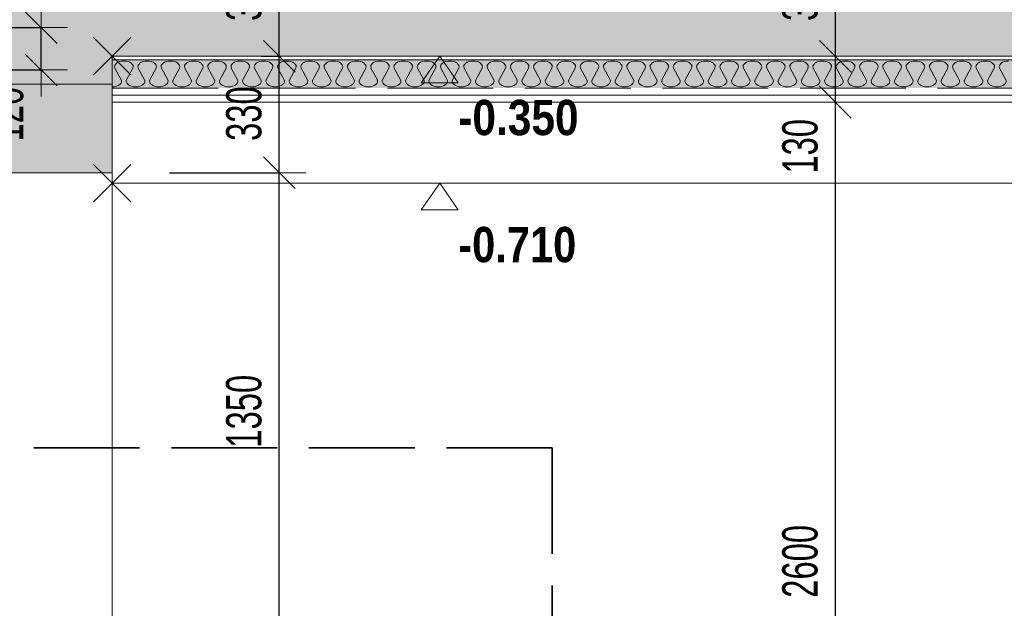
# Model space of a CAD drawing. Header units: millimetres. Extents: x 29003 to 60673, y -60985 to 17010.
# Tile 13 of 128: x 33083 to 35875, y -37475 to -35806. Entities that reach past the tile are written whole.
import ezdxf

# ---------------------------------------------------------------- set-up
doc = ezdxf.new("R2010")
doc.units = ezdxf.units.MM
doc.header["$PDMODE"] = 65
doc.linetypes.add('Carkovana 2x_1', pattern=[390, 300, -90])
for name, color, linetype, lineweight in [('XR$1$ŘEZY_1', 7, 'Continuous', 25), ('XR$2$ŘEZY - KOTY_ TEXTY_1', 7, 'Continuous', 25), ('XR$3$ŘEZY - FILING_1', 7, 'Continuous', 25)]:
    doc.layers.add(name, color=color, linetype=linetype, lineweight=lineweight)
doc.styles.add('ARIALNARROW', font='ARIALN.TTF')
doc.dimstyles.new('DIMSTYLE_4', dxfattribs={"dimtxt": 100, "dimasz": 150, "dimexe": 0, "dimexo": 0, "dimgap": 50, "dimtad": 2, "dimdec": 0, "dimrnd": 5, "dimzin": 12, "dimdsep": 46, "dimtxsty": 'ARIALNARROW', "dimblk1": 'ALL_ML_STRICH', "dimblk2": 'ALL_ML_STRICH', "dimsah": 1, "dimcen": 0, "dimclrd": 6, "dimclre": 6, "dimclrt": 6, "dimadec": 0, "dimazin": 0, "dimtfac": 1, "dimtdec": 0, "dimtix": 1, "dimtmove": 2, "dimatfit": 3, "dimfxl": 0, "dimtzin": 0, "dimlwd": 0, "dimlwe": 13, "dimarcsym": 0})
doc.dimstyles.new('DIMSTYLE_5', dxfattribs={"dimtxt": 100, "dimasz": 150, "dimexe": 0, "dimexo": 0, "dimgap": 50, "dimtad": 2, "dimdec": 0, "dimrnd": 5, "dimzin": 12, "dimdsep": 46, "dimtxsty": 'ARIALNARROW', "dimblk1": 'ALL_ML_STRICH', "dimblk2": 'ALL_ML_STRICH', "dimsah": 1, "dimcen": 0, "dimclrd": 6, "dimclre": 6, "dimclrt": 6, "dimadec": 0, "dimazin": 0, "dimtfac": 1, "dimtdec": 0, "dimtix": 1, "dimtmove": 2, "dimatfit": 3, "dimfxl": 0, "dimtvp": 1.2, "dimtzin": 0, "dimlwd": 0, "dimlwe": 13, "dimarcsym": 0})

# ---------------------------------------------------------------- blocks, each defined once
blk = doc.blocks.new('VZOROVÁ ČÁRA_39')
at = {"layer": 'XR$1$ŘEZY_1', "color": 250, "linetype": 'Continuous', "lineweight": 13}
for p, q in [((33371.4, -35976.6), (33353.4, -35943.8)), ((33386.4, -35976.6), (33404.4, -35943.8)), ((33437.4, -35976.6), (33419.4, -35943.8)), ((33452.4, -35976.6), (33470.4, -35943.8)), ((33503.4, -35976.6), (33485.4, -35943.8)), ((33518.4, -35976.6), (33536.4, -35943.8)), ((33569.4, -35976.6), (33551.4, -35943.8)), ((33584.4, -35976.6), (33602.4, -35943.8)), ((33635.4, -35976.6), (33617.4, -35943.8)), ((33650.4, -35976.6), (33668.4, -35943.8)), ((33701.4, -35976.6), (33683.4, -35943.8)), ((33716.4, -35976.6), (33734.4, -35943.8)), ((33767.4, -35976.6), (33749.4, -35943.8)), ((33782.4, -35976.6), (33800.4, -35943.8)), ((33833.4, -35976.6), (33815.4, -35943.8)), ((33848.4, -35976.6), (33866.4, -35943.8)), ((33899.4, -35976.6), (33881.4, -35943.8)), ((33914.4, -35976.6), (33932.4, -35943.8)), ((33965.4, -35976.6), (33947.4, -35943.8)), ((33980.4, -35976.6), (33998.4, -35943.8)), ((34031.4, -35976.6), (34013.4, -35943.8)), ((34046.4, -35976.6), (34064.4, -35943.8)), ((34097.4, -35976.6), (34079.4, -35943.8)), ((34112.4, -35976.6), (34130.4, -35943.8)), ((34163.4, -35976.6), (34145.4, -35943.8)), ((34178.4, -35976.6), (34196.4, -35943.8)), ((34229.4, -35976.6), (34211.4, -35943.8)), ((34244.4, -35976.6), (34262.4, -35943.8)), ((34295.4, -35976.6), (34277.4, -35943.8)), ((34310.4, -35976.6), (34328.4, -35943.8)), ((34361.4, -35976.6), (34343.4, -35943.8)), ((34376.4, -35976.6), (34394.4, -35943.8)), ((34427.4, -35976.6), (34409.4, -35943.8)), ((34442.4, -35976.6), (34460.4, -35943.8)), ((34493.4, -35976.6), (34475.4, -35943.8)), ((34508.4, -35976.6), (34526.4, -35943.8)), ((34559.4, -35976.6), (34541.4, -35943.8)), ((34574.4, -35976.6), (34592.4, -35943.8)), ((34625.4, -35976.6), (34607.4, -35943.8)), ((34640.4, -35976.6), (34658.4, -35943.8)), ((34691.4, -35976.6), (34673.4, -35943.8)), ((34706.4, -35976.6), (34724.4, -35943.8)), ((34757.4, -35976.6), (34739.4, -35943.8)), ((34772.4, -35976.6), (34790.4, -35943.8)), ((34823.4, -35976.6), (34805.4, -35943.8)), ((34838.4, -35976.6), (34856.4, -35943.8)), ((34889.4, -35976.6), (34871.4, -35943.8)), ((34904.4, -35976.6), (34922.4, -35943.8)), ((34955.4, -35976.6), (34937.4, -35943.8)), ((34970.4, -35976.6), (34988.4, -35943.8)), ((35021.4, -35976.6), (35003.4, -35943.8)), ((35036.4, -35976.6), (35054.4, -35943.8)), ((35087.4, -35976.6), (35069.4, -35943.8)), ((35102.4, -35976.6), (35120.4, -35943.8)), ((35153.4, -35976.6), (35135.4, -35943.8)), ((35168.4, -35976.6), (35186.4, -35943.8)), ((35219.4, -35976.6), (35201.4, -35943.8)), ((35234.4, -35976.6), (35252.4, -35943.8)), ((35285.4, -35976.6), (35267.4, -35943.8)), ((35300.4, -35976.6), (35318.4, -35943.8)), ((35351.4, -35976.6), (35333.4, -35943.8)), ((35366.4, -35976.6), (35384.4, -35943.8)), ((35417.4, -35976.6), (35399.4, -35943.8)), ((35432.4, -35976.6), (35450.4, -35943.8)), ((35483.4, -35976.6), (35465.4, -35943.8)), ((35498.4, -35976.6), (35516.4, -35943.8)), ((35549.4, -35976.6), (35531.4, -35943.8)), ((35564.4, -35976.6), (35582.4, -35943.8)), ((35615.4, -35976.6), (35597.4, -35943.8)), ((35630.4, -35976.6), (35648.4, -35943.8)), ((35681.4, -35976.6), (35663.4, -35943.8)), ((35696.4, -35976.6), (35714.4, -35943.8)), ((35747.4, -35976.6), (35729.4, -35943.8)), ((35762.4, -35976.6), (35780.4, -35943.8)), ((35813.4, -35976.6), (35795.4, -35943.8)), ((35828.4, -35976.6), (35846.4, -35943.8)), ((35879.4, -35976.6), (35861.4, -35943.8))]:
    blk.add_line(p, q, dxfattribs=at)
for centre, start_param, end_param in [((33378.9, -35939.5), 1.570796, 3.410373), ((33378.9, -35939.5), 6.014405, 7.853982), ((33444.9, -35939.5), 1.570796, 3.410373), ((33444.9, -35939.5), 6.014405, 7.853982), ((33510.9, -35939.5), 1.570796, 3.410373), ((33510.9, -35939.5), 6.014405, 7.853982), ((33576.9, -35939.5), 1.570796, 3.410373), ((33576.9, -35939.5), 6.014405, 7.853982), ((33642.9, -35939.5), 1.570796, 3.410373), ((33642.9, -35939.5), 6.014405, 7.853982), ((33708.9, -35939.5), 1.570796, 3.410373), ((33708.9, -35939.5), 6.014405, 7.853982), ((33774.9, -35939.5), 1.570796, 3.410373), ((33774.9, -35939.5), 6.014405, 7.853982), ((33840.9, -35939.5), 1.570796, 3.410373), ((33840.9, -35939.5), 6.014405, 7.853982), ((33906.9, -35939.5), 1.570796, 3.410373), ((33906.9, -35939.5), 6.014405, 7.853982), ((33972.9, -35939.5), 1.570796, 3.410373), ((33972.9, -35939.5), 6.014405, 7.853982), ((34038.9, -35939.5), 1.570796, 3.410373), ((34038.9, -35939.5), 6.014405, 7.853982), ((34104.9, -35939.5), 1.570796, 3.410373), ((34104.9, -35939.5), 6.014405, 7.853982), ((34170.9, -35939.5), 1.570796, 3.410373), ((34170.9, -35939.5), 6.014405, 7.853982), ((34236.9, -35939.5), 1.570796, 3.410373), ((34236.9, -35939.5), 6.014405, 7.853982), ((34302.9, -35939.5), 1.570796, 3.410373), ((34302.9, -35939.5), 6.014405, 7.853982), ((34368.9, -35939.5), 1.570796, 3.410373), ((34368.9, -35939.5), 6.014405, 7.853982), ((34434.9, -35939.5), 1.570796, 3.410373), ((34434.9, -35939.5), 6.014405, 7.853982), ((34500.9, -35939.5), 1.570796, 3.410373), ((34500.9, -35939.5), 6.014405, 7.853982), ((34566.9, -35939.5), 1.570796, 3.410373), ((34566.9, -35939.5), 6.014405, 7.853982), ((34632.9, -35939.5), 1.570796, 3.410373), ((34632.9, -35939.5), 6.014405, 7.853982), ((34698.9, -35939.5), 1.570796, 3.410373), ((34698.9, -35939.5), 6.014405, 7.853982), ((34764.9, -35939.5), 1.570796, 3.410373), ((34764.9, -35939.5), 6.014405, 7.853982), ((34830.9, -35939.5), 1.570796, 3.410373), ((34830.9, -35939.5), 6.014405, 7.853982), ((34896.9, -35939.5), 1.570796, 3.410373), ((34896.9, -35939.5), 6.014405, 7.853982), ((34962.9, -35939.5), 1.570796, 3.410373), ((34962.9, -35939.5), 6.014405, 7.853982), ((35028.9, -35939.5), 1.570796, 3.410373), ((35028.9, -35939.5), 6.014405, 7.853982), ((35094.9, -35939.5), 1.570796, 3.410373), ((35094.9, -35939.5), 6.014405, 7.853982), ((35160.9, -35939.5), 1.570796, 3.410373), ((35160.9, -35939.5), 6.014405, 7.853982), ((35226.9, -35939.5), 1.570796, 3.410373), ((35226.9, -35939.5), 6.014405, 7.853982), ((35292.9, -35939.5), 1.570796, 3.410373), ((35292.9, -35939.5), 6.014405, 7.853982), ((35358.9, -35939.5), 1.570796, 3.410373), ((35358.9, -35939.5), 6.014405, 7.853982), ((35424.9, -35939.5), 1.570796, 3.410373), ((35424.9, -35939.5), 6.014405, 7.853982), ((35490.9, -35939.5), 1.570796, 3.410373), ((35490.9, -35939.5), 6.014405, 7.853982), ((35556.9, -35939.5), 1.570796, 3.410373), ((35556.9, -35939.5), 6.014405, 7.853982), ((35622.9, -35939.5), 1.570796, 3.410373), ((35622.9, -35939.5), 6.014405, 7.853982), ((35688.9, -35939.5), 1.570796, 3.410373), ((35688.9, -35939.5), 6.014405, 7.853982), ((35754.9, -35939.5), 1.570796, 3.410373), ((35754.9, -35939.5), 6.014405, 7.853982), ((35820.9, -35939.5), 1.570796, 3.410373), ((35820.9, -35939.5), 6.014405, 7.853982), ((35886.9, -35939.5), 1.570796, 3.410373), ((33345.9, -35980.8), 4.712389, 6.553711), ((33411.9, -35980.8), 2.871067, 4.712389), ((33411.9, -35980.8), 4.712389, 6.553711), ((33477.9, -35980.8), 2.871067, 4.712389), ((33477.9, -35980.8), 4.712389, 6.553711), ((33543.9, -35980.8), 2.871067, 4.712389), ((33543.9, -35980.8), 4.712389, 6.553711), ((33609.9, -35980.8), 2.871067, 4.712389), ((33609.9, -35980.8), 4.712389, 6.553711), ((33675.9, -35980.8), 2.871067, 4.712389), ((33675.9, -35980.8), 4.712389, 6.553711), ((33741.9, -35980.8), 2.871067, 4.712389), ((33741.9, -35980.8), 4.712389, 6.553711), ((33807.9, -35980.8), 2.871067, 4.712389), ((33807.9, -35980.8), 4.712389, 6.553711), ((33873.9, -35980.8), 2.871067, 4.712389), ((33873.9, -35980.8), 4.712389, 6.553711), ((33939.9, -35980.8), 2.871067, 4.712389), ((33939.9, -35980.8), 4.712389, 6.553711), ((34005.9, -35980.8), 2.871067, 4.712389), ((34005.9, -35980.8), 4.712389, 6.553711), ((34071.9, -35980.8), 2.871067, 4.712389), ((34071.9, -35980.8), 4.712389, 6.553711), ((34137.9, -35980.8), 2.871067, 4.712389), ((34137.9, -35980.8), 4.712389, 6.553711), ((34203.9, -35980.8), 2.871067, 4.712389), ((34203.9, -35980.8), 4.712389, 6.553711), ((34269.9, -35980.8), 2.871067, 4.712389), ((34269.9, -35980.8), 4.712389, 6.553711), ((34335.9, -35980.8), 2.871067, 4.712389), ((34335.9, -35980.8), 4.712389, 6.553711), ((34401.9, -35980.8), 2.871067, 4.712389), ((34401.9, -35980.8), 4.712389, 6.553711), ((34467.9, -35980.8), 2.871067, 4.712389), ((34467.9, -35980.8), 4.712389, 6.553711), ((34533.9, -35980.8), 2.871067, 4.712389), ((34533.9, -35980.8), 4.712389, 6.553711), ((34599.9, -35980.8), 2.871067, 4.712389), ((34599.9, -35980.8), 4.712389, 6.553711), ((34665.9, -35980.8), 2.871067, 4.712389), ((34665.9, -35980.8), 4.712389, 6.553711), ((34731.9, -35980.8), 2.871067, 4.712389), ((34731.9, -35980.8), 4.712389, 6.553711), ((34797.9, -35980.8), 2.871067, 4.712389), ((34797.9, -35980.8), 4.712389, 6.553711), ((34863.9, -35980.8), 2.871067, 4.712389), ((34863.9, -35980.8), 4.712389, 6.553711), ((34929.9, -35980.8), 2.871067, 4.712389), ((34929.9, -35980.8), 4.712389, 6.553711), ((34995.9, -35980.8), 2.871067, 4.712389), ((34995.9, -35980.8), 4.712389, 6.553711), ((35061.9, -35980.8), 2.871067, 4.712389), ((35061.9, -35980.8), 4.712389, 6.553711), ((35127.9, -35980.8), 2.871067, 4.712389), ((35127.9, -35980.8), 4.712389, 6.553711), ((35193.9, -35980.8), 2.871067, 4.712389), ((35193.9, -35980.8), 4.712389, 6.553711), ((35259.9, -35980.8), 2.871067, 4.712389), ((35259.9, -35980.8), 4.712389, 6.553711), ((35325.9, -35980.8), 2.871067, 4.712389), ((35325.9, -35980.8), 4.712389, 6.553711), ((35391.9, -35980.8), 2.871067, 4.712389), ((35391.9, -35980.8), 4.712389, 6.553711), ((35457.9, -35980.8), 2.871067, 4.712389), ((35457.9, -35980.8), 4.712389, 6.553711), ((35523.9, -35980.8), 2.871067, 4.712389), ((35523.9, -35980.8), 4.712389, 6.553711), ((35589.9, -35980.8), 2.871067, 4.712389), ((35589.9, -35980.8), 4.712389, 6.553711), ((35655.9, -35980.8), 2.871067, 4.712389), ((35655.9, -35980.8), 4.712389, 6.553711), ((35721.9, -35980.8), 2.871067, 4.712389), ((35721.9, -35980.8), 4.712389, 6.553711), ((35787.9, -35980.8), 2.871067, 4.712389), ((35787.9, -35980.8), 4.712389, 6.553711), ((35853.9, -35980.8), 2.871067, 4.712389), ((35853.9, -35980.8), 4.712389, 6.553711)]:
    blk.add_ellipse(centre, major_axis=(26.4, 0), ratio=0.606061, start_param=start_param, end_param=end_param, dxfattribs=at)
blk = doc.blocks.new('ALL_ML_STRICH')
at = {"color": 0, "linetype": 'ByBlock', "lineweight": -2}
for p, q in [((0, -0.5), (0, 0.5)), ((-0.3, -0.3), (0.3, 0.3)), ((-1, 0), (0.5, 0))]:
    blk.add_line(p, q, dxfattribs=at)
blk = doc.blocks.new('*D136')
at = {"layer": 'DEFPOINTS', "color": 6, "linetype": 'Continuous', "lineweight": 13}
for p in [(33345.9, -36240.2), (33095.9, -37590.2), (33819.3, -37590.2)]:
    blk.add_point(p, dxfattribs=at)
at = {"layer": 'XR$2$ŘEZY - KOTY_ TEXTY_1', "color": 6, "linetype": 'Continuous', "lineweight": -2}
for p, q in [((33508.2, -36240.2), (33819.3, -36240.2)), ((33819.3, -37590.2), (33819.3, -36240.2)), ((33508.2, -37590.2), (33819.3, -37590.2))]:
    blk.add_line(p, q, dxfattribs=at)
at = {"layer": 'XR$2$ŘEZY - KOTY_ TEXTY_1', "color": 6, "linetype": 'Continuous', "lineweight": 13, "xscale": 150, "yscale": 150, "zscale": 150}
for p, rotation in [((33819.3, -36240.2), 90), ((33819.3, -37590.2), 270)]:
    blk.add_blockref('ALL_ML_STRICH', p, dxfattribs=dict(at, rotation=rotation))
at = {"layer": 'XR$2$ŘEZY - KOTY_ TEXTY_1', "color": 6, "linetype": 'Continuous', "lineweight": 13, "insert": (33719.3, -36916.2), "char_height": 100, "width": 324.571, "attachment_point": 5, "rotation": 90, "style": 'ARIALNARROW'}
blk.add_mtext('\\W0.81;\\A1;{1350}', dxfattribs=at)
blk = doc.blocks.new('*D137')
at = {"layer": 'DEFPOINTS', "color": 6, "linetype": 'Continuous', "lineweight": 13}
for p in [(33345.9, -35910.2), (33345.9, -36240.2), (33819.3, -36240.2)]:
    blk.add_point(p, dxfattribs=at)
at = {"layer": 'XR$2$ŘEZY - KOTY_ TEXTY_1', "color": 6, "linetype": 'Continuous', "lineweight": -2}
for p, q in [((33769.2, -35910.2), (33819.3, -35910.2)), ((33819.3, -36240.2), (33819.3, -35910.2)), ((33508.2, -36240.2), (33819.3, -36240.2))]:
    blk.add_line(p, q, dxfattribs=at)
at = {"layer": 'XR$2$ŘEZY - KOTY_ TEXTY_1', "color": 6, "linetype": 'Continuous', "lineweight": 13, "xscale": 150, "yscale": 150, "zscale": 150}
for p, rotation in [((33819.3, -35910.2), 90), ((33819.3, -36240.2), 270)]:
    blk.add_blockref('ALL_ML_STRICH', p, dxfattribs=dict(at, rotation=rotation))
at = {"layer": 'XR$2$ŘEZY - KOTY_ TEXTY_1', "color": 6, "linetype": 'Continuous', "lineweight": 13, "insert": (33719.3, -36072.6), "char_height": 100, "width": 243.429, "attachment_point": 5, "rotation": 90, "style": 'ARIALNARROW'}
blk.add_mtext('\\W0.81;\\A1;{330}', dxfattribs=at)
blk = doc.blocks.new('*D138')
at = {"layer": 'DEFPOINTS', "color": 6, "linetype": 'Continuous', "lineweight": 13}
for p in [(33345.9, -35560.2), (33345.9, -35910.2), (33819.3, -35910.2)]:
    blk.add_point(p, dxfattribs=at)
at = {"layer": 'XR$2$ŘEZY - KOTY_ TEXTY_1', "color": 6, "linetype": 'Continuous', "lineweight": -2}
for p, q in [((33819.3, -35560.2), (33819.3, -35560.2)), ((33819.3, -35910.2), (33819.3, -35560.2)), ((33769.2, -35910.2), (33819.3, -35910.2))]:
    blk.add_line(p, q, dxfattribs=at)
at = {"layer": 'XR$2$ŘEZY - KOTY_ TEXTY_1', "color": 6, "linetype": 'Continuous', "lineweight": 13, "xscale": 150, "yscale": 150, "zscale": 150}
for p, rotation in [((33819.3, -35560.2), 90), ((33819.3, -35910.2), 270)]:
    blk.add_blockref('ALL_ML_STRICH', p, dxfattribs=dict(at, rotation=rotation))
at = {"layer": 'XR$2$ŘEZY - KOTY_ TEXTY_1', "color": 6, "linetype": 'Continuous', "lineweight": 13, "insert": (33719.3, -35732.6), "char_height": 100, "width": 243.429, "attachment_point": 5, "rotation": 90, "style": 'ARIALNARROW'}
blk.add_mtext('\\W0.81;\\A1;{350}', dxfattribs=at)
blk = doc.blocks.new('COMPLEX_ELEVATIONDIM_1')
at = {"layer": 'XR$2$ŘEZY - KOTY_ TEXTY_1', "color": 6, "linetype": 'Continuous', "lineweight": 13}
for p, q in [((33292.9, -35857.1), (33398.8, -35963.1)), ((33293, -35963.1), (33398.9, -35857.1)), ((34274.4, -35910.2), (34174.4, -35910.2)), ((34221.9, -35985.2), (34274.4, -35910.2)), ((34274.4, -35910.2), (34326.9, -35985.2)), ((34274.4, -35910.2), (34274.4, -35910.2)), ((34274.4, -35910.2), (34274.4, -35910.2)), ((34274.4, -35910.2), (34274.4, -35910.2)), ((34274.4, -35910.2), (34274.4, -35910.2)), ((34326.9, -35985.2), (34221.9, -35985.2)), ((33292.9, -36217.1), (33398.8, -36323.1)), ((33293, -36323.1), (33398.9, -36217.1)), ((34274.4, -36270.2), (34174.4, -36270.2)), ((34221.9, -36345.2), (34274.4, -36270.2)), ((34274.4, -36270.2), (34326.9, -36345.2)), ((34274.4, -36270.2), (34274.4, -36270.2)), ((34274.4, -36270.2), (34274.4, -36270.2)), ((34274.4, -36270.2), (34274.4, -36270.2)), ((34274.4, -36270.2), (34274.4, -36270.2)), ((34326.9, -36345.2), (34221.9, -36345.2))]:
    blk.add_line(p, q, dxfattribs=at)
at = {"layer": 'XR$2$ŘEZY - KOTY_ TEXTY_1', "color": 6, "linetype": 'Continuous', "lineweight": 18, "char_height": 100, "attachment_point": 7, "style": 'ARIALNARROW'}
for s, insert, width in [('\\W1.05;\\fArial Narrow|i0|b1|c0|p0;-0.350', (34326.9, -36135.2), 393.649), ('\\W1.03;\\fArial Narrow|i0|b1|c0|p0;-0.710', (34326.9, -36495.2), 392.672)]:
    blk.add_mtext(s, dxfattribs=dict(at, insert=insert, width=width))
blk = doc.blocks.new('*D151')
at = {"layer": 'DEFPOINTS', "color": 6, "linetype": 'Continuous', "lineweight": 13}
for p in [(35391.4, -36040.2), (35375.3, -38640.8), (35396.1, -38640.8)]:
    blk.add_point(p, dxfattribs=at)
at = {"layer": 'XR$2$ŘEZY - KOTY_ TEXTY_1', "color": 6, "linetype": 'Continuous', "lineweight": -2}
for p, q in [((35396.1, -36040.2), (35396.1, -36040.2)), ((35396.1, -38640.8), (35396.1, -36040.2)), ((35396.1, -38640.8), (35396.1, -38640.8))]:
    blk.add_line(p, q, dxfattribs=at)
at = {"layer": 'XR$2$ŘEZY - KOTY_ TEXTY_1', "color": 6, "linetype": 'Continuous', "lineweight": 13, "xscale": 150, "yscale": 150, "zscale": 150}
for p, rotation in [((35396.1, -36040.2), 90), ((35396.1, -38640.8), 270)]:
    blk.add_blockref('ALL_ML_STRICH', p, dxfattribs=dict(at, rotation=rotation))
at = {"layer": 'XR$2$ŘEZY - KOTY_ TEXTY_1', "color": 6, "linetype": 'Continuous', "lineweight": 13, "insert": (35296.1, -37341.6), "char_height": 100, "width": 324.571, "attachment_point": 5, "rotation": 90, "style": 'ARIALNARROW'}
blk.add_mtext('\\W0.81;\\A1;{2600}', dxfattribs=at)
blk = doc.blocks.new('*D152')
at = {"layer": 'DEFPOINTS', "color": 6, "linetype": 'Continuous', "lineweight": 13}
for p in [(35391, -35910.2), (35391.4, -36040.2), (35396.1, -36040.2)]:
    blk.add_point(p, dxfattribs=at)
at = {"layer": 'XR$2$ŘEZY - KOTY_ TEXTY_1', "color": 6, "linetype": 'Continuous', "lineweight": -2}
for p, q in [((35396.1, -35910.2), (35396.1, -35910.2)), ((35396.1, -36040.2), (35396.1, -35910.2)), ((35396.1, -36040.2), (35396.1, -36040.2))]:
    blk.add_line(p, q, dxfattribs=at)
at = {"layer": 'XR$2$ŘEZY - KOTY_ TEXTY_1', "color": 6, "linetype": 'Continuous', "lineweight": 13, "xscale": 150, "yscale": 150, "zscale": 150}
for p, rotation in [((35396.1, -35910.2), 90), ((35396.1, -36040.2), 270)]:
    blk.add_blockref('ALL_ML_STRICH', p, dxfattribs=dict(at, rotation=rotation))
at = {"layer": 'XR$2$ŘEZY - KOTY_ TEXTY_1', "color": 6, "linetype": 'Continuous', "lineweight": 13, "insert": (35296.1, -36165.3), "char_height": 100, "width": 243.429, "attachment_point": 5, "rotation": 90, "style": 'ARIALNARROW'}
blk.add_mtext('\\W0.81;\\A1;{130}', dxfattribs=at)
blk = doc.blocks.new('*D153')
at = {"layer": 'DEFPOINTS', "color": 6, "linetype": 'Continuous', "lineweight": 13}
for p in [(35675.9, -35560.2), (35391, -35910.2), (35396.1, -35910.2)]:
    blk.add_point(p, dxfattribs=at)
at = {"layer": 'XR$2$ŘEZY - KOTY_ TEXTY_1', "color": 6, "linetype": 'Continuous', "lineweight": -2}
for p, q in [((35396.1, -35560.2), (35396.1, -35560.2)), ((35396.1, -35910.2), (35396.1, -35560.2)), ((35396.1, -35910.2), (35396.1, -35910.2))]:
    blk.add_line(p, q, dxfattribs=at)
at = {"layer": 'XR$2$ŘEZY - KOTY_ TEXTY_1', "color": 6, "linetype": 'Continuous', "lineweight": 13, "xscale": 150, "yscale": 150, "zscale": 150}
for p, rotation in [((35396.1, -35560.2), 90), ((35396.1, -35910.2), 270)]:
    blk.add_blockref('ALL_ML_STRICH', p, dxfattribs=dict(at, rotation=rotation))
at = {"layer": 'XR$2$ŘEZY - KOTY_ TEXTY_1', "color": 6, "linetype": 'Continuous', "lineweight": 13, "insert": (35296.1, -35732.6), "char_height": 100, "width": 243.429, "attachment_point": 5, "rotation": 90, "style": 'ARIALNARROW'}
blk.add_mtext('\\W0.81;\\A1;{350}', dxfattribs=at)
blk = doc.blocks.new('*D237')
at = {"layer": 'DEFPOINTS', "color": 6, "linetype": 'Continuous', "lineweight": 18}
for p in [(33010.9, -35829), (33010.9, -35949), (33144.3, -35949)]:
    blk.add_point(p, dxfattribs=at)
at = {"layer": 'XR$2$ŘEZY - KOTY_ TEXTY_1', "color": 6, "linetype": 'Continuous', "lineweight": -2}
for p, q in [((33037.2, -35829), (33144.3, -35829)), ((33144.3, -35949), (33144.3, -35829)), ((33037.2, -35949), (33144.3, -35949))]:
    blk.add_line(p, q, dxfattribs=at)
at = {"layer": 'XR$2$ŘEZY - KOTY_ TEXTY_1', "color": 6, "linetype": 'Continuous', "lineweight": 18, "xscale": 150, "yscale": 150, "zscale": 150}
for p, rotation in [((33144.3, -35829), 90), ((33144.3, -35949), 270)]:
    blk.add_blockref('ALL_ML_STRICH', p, dxfattribs=dict(at, rotation=rotation))
at = {"layer": 'XR$2$ŘEZY - KOTY_ TEXTY_1', "color": 6, "linetype": 'Continuous', "lineweight": 18, "insert": (33044.3, -36074.1), "char_height": 100, "width": 243.429, "attachment_point": 5, "rotation": 90, "style": 'ARIALNARROW'}
blk.add_mtext('\\W0.81;\\A1;{120}', dxfattribs=at)

msp = doc.modelspace()

# ---------------------------------------------------------------- hatches: boundary and pattern name
at = {"layer": 'XR$3$ŘEZY - FILING_1', "linetype": 'Continuous', "lineweight": 13}
for color, points in [(254, [(32895.9, -35575.2), (32895.9, -36240.2), (33345.9, -36240.2), (33345.9, -35910.2), (39305.9, -35910.2), (39305.9, -36270.2), (39805.9, -36270.2), (39805.9, -36620.2), (39905.9, -36620.2), (39905.9, -35910.2), (41055.9, -35910.2), (41055.9, -36620.2), (41155.9, -36620.2), (41155.9, -35910.2), (41267.7, -35910.2), (43795.9, -37523.3), (43845.9, -37523.3), (43845.9, -38980.8), (43795.9, -38980.8), (43795.9, -39599.5), (45405.9, -39599.5), (45405.9, -33085.2), (46555.9, -33085.2), (46555.9, -32775), (46420.9, -32775), (46420.9, -32880.2), (43685.9, -32880.2), (43685.9, -32590.2), (39755.9, -32521.6), (39755.9, -31860.2), (39305.9, -31860.2), (39305.9, -32960.2), (39905.9, -32960.2), (39905.9, -32810.2), (41075.9, -32810.2), (41075.9, -33540.2), (41175.9, -33540.2), (41175.9, -32810.2), (42885.9, -32810.2), (42885.9, -33190.2), (44955.9, -33190.2), (44955.9, -37420.2), (43875.9, -37420.2), (43875.9, -37251.1), (43610.9, -37251.1), (43610.9, -37082), (43345.9, -37082), (43345.9, -36912.9), (43080.9, -36912.9), (43080.9, -36743.8), (42815.9, -36743.8), (42815.9, -36574.7), (42550.9, -36574.7), (42550.9, -36405.6), (42285.9, -36405.6), (42285.9, -36236.5), (42020.9, -36236.5), (42020.9, -36067.4), (41755.9, -36067.4), (41755.9, -35898.3), (41490.9, -35898.3), (41490.9, -35729.3), (41225.9, -35729.3), (41225.9, -35560.2), (35775.9, -35560.2), (35775.9, -35575.2)]), (11, [(33345.9, -35920.2), (33345.9, -36000.2), (39305.9, -36000.2), (39305.9, -35920.2)])]:
    msp.add_hatch(color=color, dxfattribs=at).paths.add_polyline_path(points)

# ---------------------------------------------------------------- linework, layer by layer
at = {"layer": 'XR$1$ŘEZY_1', "color": 7, "linetype": 'Continuous', "lineweight": 13}
for p, q in [((33345.9, -35910.2), (33345.9, -36240.2)), ((33345.9, -35910.2), (39305.9, -35910.2)), ((39305.9, -35920.2), (33345.9, -35920.2)), ((39305.9, -36020.2), (33345.9, -36020.2)), ((33345.9, -36040.2), (39305.9, -36040.2)), ((33345.9, -36240.2), (32895.9, -36240.2)), ((33345.9, -36240.2), (33345.9, -37560.2)), ((33345.9, -36270.2), (39305.9, -36270.2))]:
    msp.add_line(p, q, dxfattribs=at)
at = {"layer": 'XR$1$ŘEZY_1', "color": 7, "linetype": 'Carkovana 2x_1', "lineweight": 13}
msp.add_line((33345.9, -36000.2), (39305.9, -36000.2), dxfattribs=at)
at = {"layer": 'XR$1$ŘEZY_1', "color": 204, "linetype": 'Carkovana 2x_1', "lineweight": 35}
for q in [(32766, -37020), (34593.4, -39388.4)]:
    msp.add_line((34593.4, -37020), q, dxfattribs=at)
at = {"layer": 'XR$2$ŘEZY - KOTY_ TEXTY_1', "color": 3, "linetype": 'Continuous', "lineweight": 13}
msp.add_line((32419.4, -35989), (33345.9, -35989), dxfattribs=at)

# ---------------------------------------------------------------- block references
at = {"layer": 'XR$1$ŘEZY_1', "color": 250, "linetype": 'Continuous', "lineweight": 13}
msp.add_blockref('VZOROVÁ ČÁRA_39', (0, 0), dxfattribs=at)
at = {"layer": 'XR$2$ŘEZY - KOTY_ TEXTY_1', "color": 6, "linetype": 'Continuous', "lineweight": 13}
msp.add_blockref('COMPLEX_ELEVATIONDIM_1', (0, 0), dxfattribs=at)

# ---------------------------------------------------------------- dimensions: what is measured, and where the dimension line sits
for base, p1, p2, dimstyle, picture, middle in [((33819.3, -35560.2), (33769.2, -35910.2), (33819.3, -35560.2), 'DIMSTYLE_4', '*D138', (33719.3, -35732.6)), ((35396.1, -35560.2), (35396.1, -35910.2), (35396.1, -35560.2), 'DIMSTYLE_4', '*D153', (35296.1, -35732.6)), ((33819.3, -35910.2), (33508.2, -36240.2), (33769.2, -35910.2), 'DIMSTYLE_4', '*D137', (33719.3, -36072.6)), ((35396.1, -35910.2), (35396.1, -36040.2), (35396.1, -35910.2), 'DIMSTYLE_5', '*D152', (35296.1, -36165.3)), ((35396.1, -36040.2), (35396.1, -38640.8), (35396.1, -36040.2), 'DIMSTYLE_4', '*D151', (35296.1, -37341.6)), ((33819.3, -36240.2), (33508.2, -37590.2), (33508.2, -36240.2), 'DIMSTYLE_4', '*D136', (33719.3, -36916.2))]:
    dim = msp.add_linear_dim(base=base, p1=p1, p2=p2, angle=90, dimstyle=dimstyle, override={"dimpost": '<>', "dimclrd": 6, "dimclre": 6, "dimclrt": 6, "dimlwd": 0, "dimlwe": 13}, dxfattribs=at)
    dim.commit()
    dim.dimension.update_dxf_attribs({"geometry": picture, "text_midpoint": middle, "dimtype": 160})
at = {"layer": 'XR$2$ŘEZY - KOTY_ TEXTY_1', "color": 6, "linetype": 'Continuous', "lineweight": 18}
dim = msp.add_linear_dim(base=(33144.3, -35829), p1=(33037.2, -35949), p2=(33037.2, -35829), angle=90, dimstyle='DIMSTYLE_5', override={"dimpost": '<>', "dimclrd": 6, "dimclre": 6, "dimclrt": 6, "dimlwd": 0, "dimlwe": 18}, dxfattribs=at)
dim.commit()
dim.dimension.update_dxf_attribs({"geometry": '*D237', "text_midpoint": (33044.3, -36074.1), "dimtype": 160})

doc.saveas('drawing.dxf')
